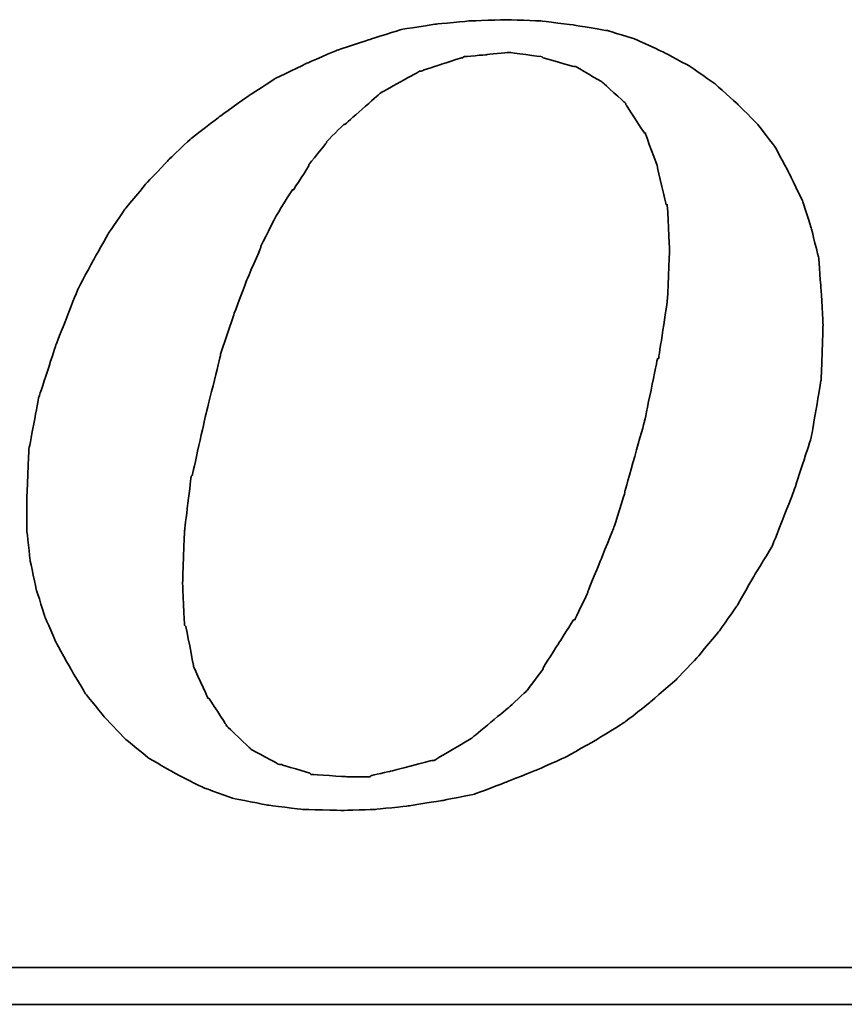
# Model space of a CAD drawing. Header units: millimetres. Extents: x 1 to 139, y 1 to 85.
# Tile 43 of 49: x 126.46 to 127.53, y 41.61 to 42.88. Entities that reach past the tile are written whole.
import ezdxf

# ---------------------------------------------------------------- set-up
doc = ezdxf.new("R2010")
doc.units = ezdxf.units.MM
doc.header["$LTSCALE"] = 0.05
doc.layers.add('DIM', color=4, linetype='CONTINUOUS')
doc.layers.add('layer 1', color=7, linetype='CONTINUOUS')

# ---------------------------------------------------------------- blocks, each defined once
blk = doc.blocks.new('TBI MOTION logo(完整正式版)')
at = {"layer": 'layer 1', "color": 22, "lineweight": 35}
for points, knots in [([(35.79625, -6.98375), (35.79625, -6.98375), (36.23125, -7.43875), (36.23125, -7.43875), (36.23125, -7.43875), (36.23125, -7.43875), (36.75625, -7.87125), (36.75625, -7.87125), (36.75625, -7.87125), (36.75625, -7.87125), (37.33125, -8.20375), (37.33125, -8.20375), (37.33125, -8.20375), (37.33125, -8.20375), (37.95625, -8.51875), (37.95625, -8.51875), (37.95625, -8.51875), (37.95625, -8.51875), (38.62625, -8.75875), (38.62625, -8.75875), (38.62625, -8.75875), (38.62625, -8.75875), (39.37125, -8.90375), (39.37125, -8.90375), (39.37125, -8.90375), (39.37125, -8.90375), (40.14125, -8.99875), (40.14125, -8.99875), (40.14125, -8.99875), (40.14125, -8.99875), (41.02625, -9.02375), (41.02625, -9.02375), (41.02625, -9.02375), (41.02625, -9.02375), (41.74625, -8.99875), (41.74625, -8.99875), (41.74625, -8.99875), (41.74625, -8.99875), (42.46625, -8.92375), (42.46625, -8.92375), (42.46625, -8.92375), (42.46625, -8.92375), (43.21125, -8.80625), (43.21125, -8.80625), (43.21125, -8.80625), (43.21125, -8.80625), (43.93125, -8.66375), (43.93125, -8.66375), (43.93125, -8.66375), (43.93125, -8.66375), (44.62625, -8.39875), (44.62625, -8.39875), (44.62625, -8.39875), (44.62625, -8.39875), (45.29625, -8.13375), (45.29625, -8.13375), (45.29625, -8.13375), (45.29625, -8.13375), (45.94625, -7.84375), (45.94625, -7.84375), (45.94625, -7.84375), (45.94625, -7.84375), (46.61625, -7.46375), (46.61625, -7.46375), (46.61625, -7.46375), (46.61625, -7.46375), (47.24125, -7.07875), (47.24125, -7.07875), (47.24125, -7.07875), (47.24125, -7.07875), (47.81625, -6.62375), (47.81625, -6.62375), (47.81625, -6.62375), (47.81625, -6.62375), (48.36875, -6.14375), (48.36875, -6.14375), (48.36875, -6.14375), (48.36875, -6.14375), (48.84625, -5.64125), (48.84625, -5.64125), (48.84625, -5.64125), (48.84625, -5.64125), (49.32625, -5.06375), (49.32625, -5.06375), (49.32625, -5.06375), (49.32625, -5.06375), (49.71125, -4.51374), (49.71125, -4.51374), (49.71125, -4.51374), (49.71125, -4.51374), (50.09625, -3.83874), (50.09625, -3.83874), (50.09625, -3.83874), (50.09625, -3.83874), (50.48125, -3.21374), (50.48125, -3.21374), (50.48125, -3.21374), (50.48125, -3.21374), (50.96125, -1.99125), (50.96125, -1.99125), (50.96125, -1.99125), (50.96125, -1.99125), (51.34375, -0.81875), (51.34375, -0.81875), (51.34375, -0.81875), (51.34375, -0.81875), (51.56125, 0.45624), (51.56125, 0.45624), (51.56125, 0.45624), (51.56125, 0.45624), (51.60625, 1.67624), (51.60625, 1.67624), (51.60625, 1.67624), (51.60625, 1.67624), (51.56125, 2.44625), (51.56125, 2.44625), (51.56125, 2.44625), (51.56125, 2.44625), (51.51125, 3.14125), (51.51125, 3.14125), (51.51125, 3.14125), (51.51125, 3.14125), (51.34375, 3.81125), (51.34375, 3.81125), (51.34375, 3.81125), (51.34375, 3.81125), (51.15125, 4.41125), (51.15125, 4.41125), (51.15125, 4.41125), (51.15125, 4.41125), (50.86125, 5.01125), (50.86125, 5.01125), (50.86125, 5.01125), (50.86125, 5.01125), (50.55125, 5.58875), (50.55125, 5.58875), (50.55125, 5.58875), (50.55125, 5.58875), (50.16625, 6.09125), (50.16625, 6.09125), (50.16625, 6.09125), (50.16625, 6.09125), (49.71125, 6.54875), (49.71125, 6.54875), (49.71125, 6.54875), (49.71125, 6.54875), (49.23125, 6.98125), (49.23125, 6.98125), (49.23125, 6.98125), (49.23125, 6.98125), (48.67875, 7.36625), (48.67875, 7.36625), (48.67875, 7.36625), (48.67875, 7.36625), (48.10375, 7.67625), (48.10375, 7.67625), (48.10375, 7.67625), (48.10375, 7.67625), (47.48125, 7.96375), (47.48125, 7.96375), (47.48125, 7.96375), (47.48125, 7.96375), (46.85625, 8.15625), (46.85625, 8.15625), (46.85625, 8.15625), (46.85625, 8.15625), (46.13625, 8.27624), (46.13625, 8.27624), (46.13625, 8.27624), (46.13625, 8.27624), (45.39125, 8.37125), (45.39125, 8.37125), (45.39125, 8.37125), (45.39125, 8.37125), (44.62625, 8.39624), (44.62625, 8.39624), (44.62625, 8.39624), (44.62625, 8.39624), (43.83625, 8.37125), (43.83625, 8.37125), (43.83625, 8.37125), (43.83625, 8.37125), (43.09125, 8.30125), (43.09125, 8.30125), (43.09125, 8.30125), (43.09125, 8.30125), (42.32125, 8.18125), (42.32125, 8.18125), (42.32125, 8.18125), (42.32125, 8.18125), (41.62875, 7.96375), (41.62875, 7.96375), (41.62875, 7.96375), (41.62875, 7.96375), (40.90625, 7.72625), (40.90625, 7.72625), (40.90625, 7.72625), (40.90625, 7.72625), (40.23624, 7.43625), (40.23624, 7.43625), (40.23624, 7.43625), (40.23624, 7.43625), (39.54124, 7.10125), (39.54124, 7.10125), (39.54124, 7.10125), (39.54124, 7.10125), (38.91625, 6.69125), (38.91625, 6.69125), (38.91625, 6.69125), (38.91625, 6.69125), (38.31625, 6.26125), (38.31625, 6.26125), (38.31625, 6.26125), (38.31625, 6.26125), (37.69125, 5.78125), (37.69125, 5.78125), (37.69125, 5.78125), (37.69125, 5.78125), (37.18625, 5.30125), (37.18625, 5.30125), (37.18625, 5.30125), (37.18625, 5.30125), (36.70625, 4.79624), (36.70625, 4.79624), (36.70625, 4.79624), (36.70625, 4.79624), (36.23125, 4.22125), (36.23125, 4.22125), (36.23125, 4.22125), (36.23125, 4.22125), (35.87124, 3.69375), (35.87124, 3.69375), (35.87124, 3.69375), (35.87124, 3.69375), (35.53125, 3.09125), (35.53125, 3.09125), (35.53125, 3.09125), (35.53125, 3.09125), (35.19875, 2.47125), (35.19875, 2.47125), (35.19875, 2.47125), (35.19875, 2.47125), (34.71625, 1.24625), (34.71625, 1.24625), (34.71625, 1.24625), (34.71625, 1.24625), (34.33125, 0.06874), (34.33125, 0.06874), (34.33125, 0.06874), (34.33125, 0.06874), (34.11625, -1.07875), (34.11625, -1.07875), (34.11625, -1.07875), (34.11625, -1.07875), (34.07125, -2.15875), (34.07125, -2.15875), (34.07125, -2.15875), (34.07125, -2.15875), (34.07125, -2.85375), (34.07125, -2.85375), (34.07125, -2.85375), (34.07125, -2.85375), (34.14125, -3.50375), (34.14125, -3.50375), (34.14125, -3.50375), (34.14125, -3.50375), (34.28625, -4.17375), (34.28625, -4.17375), (34.28625, -4.17375), (34.28625, -4.17375), (34.47625, -4.77624), (34.47625, -4.77624), (34.47625, -4.77624), (34.47625, -4.77624), (34.71625, -5.32625), (34.71625, -5.32625), (34.71625, -5.32625), (34.71625, -5.32625), (35.05375, -5.92875), (35.05375, -5.92875), (35.05375, -5.92875), (35.05375, -5.92875), (35.36375, -6.45375), (35.36375, -6.45375), (35.36375, -6.45375), (35.36375, -6.45375), (35.79625, -6.98375), (35.79625, -6.98375)], [0, 0, 0, 0, 0.01388889, 0.01388889, 0.01388889, 0.0138889, 0.02777778, 0.02777778, 0.02777778, 0.02777779, 0.04166667, 0.04166667, 0.04166667, 0.04166668, 0.05555556, 0.05555556, 0.05555556, 0.05555557, 0.06944444, 0.06944444, 0.06944444, 0.06944445, 0.08333333, 0.08333333, 0.08333333, 0.08333334, 0.09722222, 0.09722222, 0.09722222, 0.09722223, 0.11111111, 0.11111111, 0.11111111, 0.11111112, 0.125, 0.125, 0.125, 0.12500001, 0.13888889, 0.13888889, 0.13888889, 0.1388889, 0.15277778, 0.15277778, 0.15277778, 0.15277779, 0.16666667, 0.16666667, 0.16666667, 0.16666668, 0.18055556, 0.18055556, 0.18055556, 0.18055557, 0.19444444, 0.19444444, 0.19444444, 0.19444445, 0.20833333, 0.20833333, 0.20833333, 0.20833334, 0.22222222, 0.22222222, 0.22222222, 0.22222223, 0.23611111, 0.23611111, 0.23611111, 0.23611112, 0.25, 0.25, 0.25, 0.25000001, 0.26388889, 0.26388889, 0.26388889, 0.2638889, 0.27777778, 0.27777778, 0.27777778, 0.27777779, 0.29166667, 0.29166667, 0.29166667, 0.29166668, 0.30555556, 0.30555556, 0.30555556, 0.30555557, 0.31944444, 0.31944444, 0.31944444, 0.31944445, 0.33333333, 0.33333333, 0.33333333, 0.33333334, 0.34722222, 0.34722222, 0.34722222, 0.34722223, 0.36111111, 0.36111111, 0.36111111, 0.36111112, 0.375, 0.375, 0.375, 0.37500001, 0.38888889, 0.38888889, 0.38888889, 0.3888889, 0.40277778, 0.40277778, 0.40277778, 0.40277779, 0.41666667, 0.41666667, 0.41666667, 0.41666668, 0.43055556, 0.43055556, 0.43055556, 0.43055557, 0.44444444, 0.44444444, 0.44444444, 0.44444445, 0.45833333, 0.45833333, 0.45833333, 0.45833334, 0.47222222, 0.47222222, 0.47222222, 0.47222223, 0.48611111, 0.48611111, 0.48611111, 0.48611112, 0.5, 0.5, 0.5, 0.50000001, 0.51388889, 0.51388889, 0.51388889, 0.5138889, 0.52777778, 0.52777778, 0.52777778, 0.52777779, 0.54166667, 0.54166667, 0.54166667, 0.54166668, 0.55555556, 0.55555556, 0.55555556, 0.55555557, 0.56944444, 0.56944444, 0.56944444, 0.56944445, 0.58333333, 0.58333333, 0.58333333, 0.58333334, 0.59722222, 0.59722222, 0.59722222, 0.59722223, 0.61111111, 0.61111111, 0.61111111, 0.61111112, 0.625, 0.625, 0.625, 0.62500001, 0.63888889, 0.63888889, 0.63888889, 0.6388889, 0.65277778, 0.65277778, 0.65277778, 0.65277779, 0.66666667, 0.66666667, 0.66666667, 0.66666668, 0.68055556, 0.68055556, 0.68055556, 0.68055557, 0.69444444, 0.69444444, 0.69444444, 0.69444445, 0.70833333, 0.70833333, 0.70833333, 0.70833334, 0.72222222, 0.72222222, 0.72222222, 0.72222223, 0.73611111, 0.73611111, 0.73611111, 0.73611112, 0.75, 0.75, 0.75, 0.75000001, 0.76388889, 0.76388889, 0.76388889, 0.7638889, 0.77777778, 0.77777778, 0.77777778, 0.77777779, 0.79166667, 0.79166667, 0.79166667, 0.79166668, 0.80555556, 0.80555556, 0.80555556, 0.80555557, 0.81944444, 0.81944444, 0.81944444, 0.81944445, 0.83333333, 0.83333333, 0.83333333, 0.83333334, 0.84722222, 0.84722222, 0.84722222, 0.84722223, 0.86111111, 0.86111111, 0.86111111, 0.86111112, 0.875, 0.875, 0.875, 0.87500001, 0.88888889, 0.88888889, 0.88888889, 0.8888889, 0.90277778, 0.90277778, 0.90277778, 0.90277779, 0.91666667, 0.91666667, 0.91666667, 0.91666668, 0.93055556, 0.93055556, 0.93055556, 0.93055557, 0.94444444, 0.94444444, 0.94444444, 0.94444445, 0.95833333, 0.95833333, 0.95833333, 0.95833334, 0.97222222, 0.97222222, 0.97222222, 0.97222223, 0.98611111, 0.98611111, 0.98611111, 0.98611112, 1, 1, 1, 1]), ([(38.33875, 1.03124), (38.33875, 1.03124), (38.62625, 1.89625), (38.62625, 1.89625), (38.62625, 1.89625), (38.62625, 1.89625), (38.91625, 2.66375), (38.91625, 2.66375), (38.91625, 2.66375), (38.91625, 2.66375), (39.22625, 3.38125), (39.22625, 3.38125), (39.22625, 3.38125), (39.22625, 3.38125), (39.22625, 3.40624), (39.22625, 3.40624), (39.22625, 3.40624), (39.22625, 3.40624), (39.56124, 4.07624), (39.56124, 4.07624), (39.56124, 4.07624), (39.56124, 4.07624), (39.92125, 4.65125), (39.92125, 4.65125), (39.92125, 4.65125), (39.92125, 4.65125), (39.94625, 4.65125), (39.94625, 4.65125), (39.94625, 4.65125), (39.94625, 4.65125), (40.28125, 5.17875), (40.28125, 5.17875), (40.28125, 5.17875), (40.28125, 5.17875), (40.28125, 5.20375), (40.28125, 5.20375), (40.28125, 5.20375), (40.28125, 5.20375), (40.66875, 5.68625), (40.66875, 5.68625), (40.66875, 5.68625), (40.66875, 5.68625), (40.66875, 5.70625), (40.66875, 5.70625), (40.66875, 5.70625), (40.66875, 5.70625), (41.05124, 6.09125), (41.05124, 6.09125), (41.05124, 6.09125), (41.05124, 6.09125), (41.07625, 6.09125), (41.07625, 6.09125), (41.07625, 6.09125), (41.07625, 6.09125), (41.84125, 6.76625), (41.84125, 6.76625), (41.84125, 6.76625), (41.84125, 6.76625), (41.86625, 6.78625), (41.86625, 6.78625), (41.86625, 6.78625), (41.86625, 6.78625), (42.73125, 7.26624), (42.73125, 7.26624), (42.73125, 7.26624), (42.73125, 7.26624), (42.75625, 7.26624), (42.75625, 7.26624), (42.75625, 7.26624), (42.75625, 7.26624), (43.18625, 7.41125), (43.18625, 7.41125), (43.18625, 7.41125), (43.18625, 7.41125), (43.64125, 7.55625), (43.64125, 7.55625), (43.64125, 7.55625), (43.64125, 7.55625), (43.66625, 7.55625), (43.66625, 7.55625), (43.66625, 7.55625), (43.66625, 7.55625), (43.69125, 7.58124), (43.69125, 7.58124), (43.69125, 7.58124), (43.69125, 7.58124), (44.19125, 7.62625), (44.19125, 7.62625), (44.19125, 7.62625), (44.19125, 7.62625), (44.67125, 7.67625), (44.67125, 7.67625), (44.67125, 7.67625), (44.67125, 7.67625), (44.69625, 7.67625), (44.69625, 7.67625), (44.69625, 7.67625), (44.69625, 7.67625), (45.41875, 7.58124), (45.41875, 7.58124), (45.41875, 7.58124), (45.41875, 7.58124), (45.44125, 7.55625), (45.44125, 7.55625), (45.44125, 7.55625), (45.44125, 7.55625), (46.11125, 7.36625), (46.11125, 7.36625), (46.11125, 7.36625), (46.11125, 7.36625), (46.13625, 7.36625), (46.13625, 7.36625), (46.13625, 7.36625), (46.13625, 7.36625), (46.15875, 7.36625), (46.15875, 7.36625), (46.15875, 7.36625), (46.15875, 7.36625), (46.73625, 7.02624), (46.73625, 7.02624), (46.73625, 7.02624), (46.73625, 7.02624), (46.76125, 7.00624), (46.76125, 7.00624), (46.76125, 7.00624), (46.76125, 7.00624), (47.24125, 6.57124), (47.24125, 6.57124), (47.24125, 6.57124), (47.24125, 6.57124), (47.26625, 6.54875), (47.26625, 6.54875), (47.26625, 6.54875), (47.26625, 6.54875), (47.26625, 6.52375), (47.26625, 6.52375), (47.26625, 6.52375), (47.26625, 6.52375), (47.67375, 5.89875), (47.67375, 5.89875), (47.67375, 5.89875), (47.67375, 5.89875), (47.69625, 5.89875), (47.69625, 5.89875), (47.69625, 5.89875), (47.69625, 5.89875), (47.69625, 5.87625), (47.69625, 5.87625), (47.69625, 5.87625), (47.69625, 5.87625), (47.96125, 5.15625), (47.96125, 5.15625), (47.96125, 5.15625), (47.96125, 5.15625), (47.96125, 5.13125), (47.96125, 5.13125), (47.96125, 5.13125), (47.96125, 5.13125), (48.15125, 4.31875), (48.15125, 4.31875), (48.15125, 4.31875), (48.15125, 4.31875), (48.17625, 4.31875), (48.17625, 4.31875), (48.17625, 4.31875), (48.17625, 4.31875), (48.17625, 4.29125), (48.17625, 4.29125), (48.17625, 4.29125), (48.17625, 4.29125), (48.22625, 3.33125), (48.22625, 3.33125), (48.22625, 3.33125), (48.22625, 3.33125), (48.22625, 3.30875), (48.22625, 3.30875), (48.22625, 3.30875), (48.22625, 3.30875), (48.17625, 2.20624), (48.17625, 2.20624), (48.17625, 2.20624), (48.17625, 2.20624), (48.17625, 2.18124), (48.17625, 2.18124), (48.17625, 2.18124), (48.17625, 2.18124), (47.98375, 0.93624), (47.98375, 0.93624), (47.98375, 0.93624), (47.98375, 0.93624), (47.96125, 0.93624), (47.96125, 0.93624), (47.96125, 0.93624), (47.96125, 0.93624), (47.67375, -0.45874), (47.67375, -0.45874), (47.67375, -0.45874), (47.67375, -0.45874), (47.24125, -1.99125), (47.24125, -1.99125), (47.24125, -1.99125), (47.24125, -1.99125), (47.24125, -2.01874), (47.24125, -2.01874), (47.24125, -2.01874), (47.24125, -2.01874), (47.00125, -2.78375), (47.00125, -2.78375), (47.00125, -2.78375), (47.00125, -2.78375), (46.71125, -3.50375), (46.71125, -3.50375), (46.71125, -3.50375), (46.71125, -3.50375), (46.42625, -4.19875), (46.42625, -4.19875), (46.42625, -4.19875), (46.42625, -4.19875), (46.42625, -4.22375), (46.42625, -4.22375), (46.42625, -4.22375), (46.42625, -4.22375), (46.13625, -4.82374), (46.13625, -4.82374), (46.13625, -4.82374), (46.13625, -4.82374), (46.11125, -4.82374), (46.11125, -4.82374), (46.11125, -4.82374), (46.11125, -4.82374), (45.77625, -5.35125), (45.77625, -5.35125), (45.77625, -5.35125), (45.77625, -5.35125), (45.44125, -5.87875), (45.44125, -5.87875), (45.44125, -5.87875), (45.44125, -5.87875), (45.44125, -5.90375), (45.44125, -5.90375), (45.44125, -5.90375), (45.44125, -5.90375), (45.10625, -6.35875), (45.10625, -6.35875), (45.10625, -6.35875), (45.10625, -6.35875), (45.08125, -6.38375), (45.08125, -6.38375), (45.08125, -6.38375), (45.08125, -6.38375), (44.69625, -6.74375), (44.69625, -6.74375), (44.69625, -6.74375), (44.69625, -6.74375), (43.88375, -7.41625), (43.88375, -7.41625), (43.88375, -7.41625), (43.88375, -7.41625), (43.85625, -7.43875), (43.85625, -7.43875), (43.85625, -7.43875), (43.85625, -7.43875), (43.04125, -7.91875), (43.04125, -7.91875), (43.04125, -7.91875), (43.04125, -7.91875), (43.01625, -7.91875), (43.01625, -7.91875), (43.01625, -7.91875), (43.01625, -7.91875), (42.99625, -7.91875), (42.99625, -7.91875), (42.99625, -7.91875), (42.99625, -7.91875), (42.08125, -8.15875), (42.08125, -8.15875), (42.08125, -8.15875), (42.08125, -8.15875), (41.65125, -8.25625), (41.65125, -8.25625), (41.65125, -8.25625), (41.65125, -8.25625), (41.62875, -8.27875), (41.62875, -8.27875), (41.62875, -8.27875), (41.62875, -8.27875), (41.60125, -8.27875), (41.60125, -8.27875), (41.60125, -8.27875), (41.60125, -8.27875), (41.12125, -8.27875), (41.12125, -8.27875), (41.12125, -8.27875), (41.12125, -8.27875), (40.35624, -8.23125), (40.35624, -8.23125), (40.35624, -8.23125), (40.35624, -8.23125), (40.33125, -8.23125), (40.33125, -8.23125), (40.33125, -8.23125), (40.33125, -8.23125), (40.30625, -8.20375), (40.30625, -8.20375), (40.30625, -8.20375), (40.30625, -8.20375), (39.68375, -8.01375), (39.68375, -8.01375), (39.68375, -8.01375), (39.68375, -8.01375), (39.66124, -8.01375), (39.66124, -8.01375), (39.66124, -8.01375), (39.66124, -8.01375), (39.63625, -8.01375), (39.63625, -8.01375), (39.63625, -8.01375), (39.63625, -8.01375), (39.01125, -7.67875), (39.01125, -7.67875), (39.01125, -7.67875), (39.01125, -7.67875), (38.98875, -7.65375), (38.98875, -7.65375), (38.98875, -7.65375), (38.98875, -7.65375), (38.48625, -7.17375), (38.48625, -7.17375), (38.48625, -7.17375), (38.48625, -7.17375), (38.45875, -7.14875), (38.45875, -7.14875), (38.45875, -7.14875), (38.45875, -7.14875), (38.45875, -7.12875), (38.45875, -7.12875), (38.45875, -7.12875), (38.45875, -7.12875), (38.07625, -6.54875), (38.07625, -6.54875), (38.07625, -6.54875), (38.07625, -6.54875), (38.05125, -6.54875), (38.05125, -6.54875), (38.05125, -6.54875), (38.05125, -6.54875), (38.05125, -6.52875), (38.05125, -6.52875), (38.05125, -6.52875), (38.05125, -6.52875), (37.74125, -5.85375), (37.74125, -5.85375), (37.74125, -5.85375), (37.74125, -5.85375), (37.74125, -5.82875), (37.74125, -5.82875), (37.74125, -5.82875), (37.74125, -5.82875), (37.57375, -4.96875), (37.57375, -4.96875), (37.57375, -4.96875), (37.57375, -4.96875), (37.54625, -4.94375), (37.54625, -4.94375), (37.54625, -4.94375), (37.54625, -4.94375), (37.50125, -4.03375), (37.50125, -4.03375), (37.50125, -4.03375), (37.50125, -4.03375), (37.50125, -4.00875), (37.50125, -4.00875), (37.50125, -4.00875), (37.50125, -4.00875), (37.54625, -2.85375), (37.54625, -2.85375), (37.54625, -2.85375), (37.54625, -2.85375), (37.69125, -1.65875), (37.69125, -1.65875), (37.69125, -1.65875), (37.69125, -1.65875), (37.71624, -1.63375), (37.71624, -1.63375), (37.71624, -1.63375), (37.71624, -1.63375), (38.00375, -0.33875), (38.00375, -0.33875), (38.00375, -0.33875), (38.00375, -0.33875), (38.33875, 1.00624), (38.33875, 1.00624), (38.33875, 1.00624), (38.33875, 1.00624), (38.33875, 1.03124), (38.33875, 1.03124)], [0, 0, 0, 0, 0.01010101, 0.01010101, 0.01010101, 0.01010102, 0.02020202, 0.02020202, 0.02020202, 0.02020203, 0.03030303, 0.03030303, 0.03030303, 0.03030304, 0.04040404, 0.04040404, 0.04040404, 0.04040405, 0.05050505, 0.05050505, 0.05050505, 0.05050506, 0.06060606, 0.06060606, 0.06060606, 0.06060607, 0.07070707, 0.07070707, 0.07070707, 0.07070708, 0.08080808, 0.08080808, 0.08080808, 0.08080809, 0.09090909, 0.09090909, 0.09090909, 0.0909091, 0.1010101, 0.1010101, 0.1010101, 0.10101011, 0.11111111, 0.11111111, 0.11111111, 0.11111112, 0.12121212, 0.12121212, 0.12121212, 0.12121213, 0.13131313, 0.13131313, 0.13131313, 0.13131314, 0.14141414, 0.14141414, 0.14141414, 0.14141415, 0.15151515, 0.15151515, 0.15151515, 0.15151516, 0.16161616, 0.16161616, 0.16161616, 0.16161617, 0.17171717, 0.17171717, 0.17171717, 0.17171718, 0.18181818, 0.18181818, 0.18181818, 0.18181819, 0.19191919, 0.19191919, 0.19191919, 0.1919192, 0.2020202, 0.2020202, 0.2020202, 0.20202021, 0.21212121, 0.21212121, 0.21212121, 0.21212122, 0.22222222, 0.22222222, 0.22222222, 0.22222223, 0.23232323, 0.23232323, 0.23232323, 0.23232324, 0.24242424, 0.24242424, 0.24242424, 0.24242425, 0.25252525, 0.25252525, 0.25252525, 0.25252526, 0.26262626, 0.26262626, 0.26262626, 0.26262627, 0.27272727, 0.27272727, 0.27272727, 0.27272728, 0.28282828, 0.28282828, 0.28282828, 0.28282829, 0.29292929, 0.29292929, 0.29292929, 0.2929293, 0.3030303, 0.3030303, 0.3030303, 0.30303031, 0.31313131, 0.31313131, 0.31313131, 0.31313132, 0.32323232, 0.32323232, 0.32323232, 0.32323233, 0.33333333, 0.33333333, 0.33333333, 0.33333334, 0.34343434, 0.34343434, 0.34343434, 0.34343435, 0.35353535, 0.35353535, 0.35353535, 0.35353536, 0.36363636, 0.36363636, 0.36363636, 0.36363637, 0.37373737, 0.37373737, 0.37373737, 0.37373738, 0.38383838, 0.38383838, 0.38383838, 0.38383839, 0.39393939, 0.39393939, 0.39393939, 0.3939394, 0.4040404, 0.4040404, 0.4040404, 0.40404041, 0.41414141, 0.41414141, 0.41414141, 0.41414142, 0.42424242, 0.42424242, 0.42424242, 0.42424243, 0.43434343, 0.43434343, 0.43434343, 0.43434344, 0.44444444, 0.44444444, 0.44444444, 0.44444445, 0.45454545, 0.45454545, 0.45454545, 0.45454546, 0.46464646, 0.46464646, 0.46464646, 0.46464647, 0.47474747, 0.47474747, 0.47474747, 0.47474748, 0.48484848, 0.48484848, 0.48484848, 0.48484849, 0.49494949, 0.49494949, 0.49494949, 0.4949495, 0.50505051, 0.50505051, 0.50505051, 0.50505052, 0.51515152, 0.51515152, 0.51515152, 0.51515153, 0.52525253, 0.52525253, 0.52525253, 0.52525254, 0.53535354, 0.53535354, 0.53535354, 0.53535355, 0.54545455, 0.54545455, 0.54545455, 0.54545456, 0.55555556, 0.55555556, 0.55555556, 0.55555557, 0.56565657, 0.56565657, 0.56565657, 0.56565658, 0.57575758, 0.57575758, 0.57575758, 0.57575759, 0.58585859, 0.58585859, 0.58585859, 0.5858586, 0.5959596, 0.5959596, 0.5959596, 0.59595961, 0.60606061, 0.60606061, 0.60606061, 0.60606062, 0.61616162, 0.61616162, 0.61616162, 0.61616163, 0.62626263, 0.62626263, 0.62626263, 0.62626264, 0.63636364, 0.63636364, 0.63636364, 0.63636365, 0.64646465, 0.64646465, 0.64646465, 0.64646466, 0.65656566, 0.65656566, 0.65656566, 0.65656567, 0.66666667, 0.66666667, 0.66666667, 0.66666668, 0.67676768, 0.67676768, 0.67676768, 0.67676769, 0.68686869, 0.68686869, 0.68686869, 0.6868687, 0.6969697, 0.6969697, 0.6969697, 0.69696971, 0.70707071, 0.70707071, 0.70707071, 0.70707072, 0.71717172, 0.71717172, 0.71717172, 0.71717173, 0.72727273, 0.72727273, 0.72727273, 0.72727274, 0.73737374, 0.73737374, 0.73737374, 0.73737375, 0.74747475, 0.74747475, 0.74747475, 0.74747476, 0.75757576, 0.75757576, 0.75757576, 0.75757577, 0.76767677, 0.76767677, 0.76767677, 0.76767678, 0.77777778, 0.77777778, 0.77777778, 0.77777779, 0.78787879, 0.78787879, 0.78787879, 0.7878788, 0.7979798, 0.7979798, 0.7979798, 0.79797981, 0.80808081, 0.80808081, 0.80808081, 0.80808082, 0.81818182, 0.81818182, 0.81818182, 0.81818183, 0.82828283, 0.82828283, 0.82828283, 0.82828284, 0.83838384, 0.83838384, 0.83838384, 0.83838385, 0.84848485, 0.84848485, 0.84848485, 0.84848486, 0.85858586, 0.85858586, 0.85858586, 0.85858587, 0.86868687, 0.86868687, 0.86868687, 0.86868688, 0.87878788, 0.87878788, 0.87878788, 0.87878789, 0.88888889, 0.88888889, 0.88888889, 0.8888889, 0.8989899, 0.8989899, 0.8989899, 0.89898991, 0.90909091, 0.90909091, 0.90909091, 0.90909092, 0.91919192, 0.91919192, 0.91919192, 0.91919193, 0.92929293, 0.92929293, 0.92929293, 0.92929294, 0.93939394, 0.93939394, 0.93939394, 0.93939395, 0.94949495, 0.94949495, 0.94949495, 0.94949496, 0.95959596, 0.95959596, 0.95959596, 0.95959597, 0.96969697, 0.96969697, 0.96969697, 0.96969698, 0.97979798, 0.97979798, 0.97979798, 0.97979799, 0.98989899, 0.98989899, 0.98989899, 0.989899, 1, 1, 1, 1]), ([(75.90875, -9.47875), (75.90875, -9.47875), (75.90875, -12.28625), (75.90875, -12.28625), (75.90875, -12.28625), (75.90875, -12.28625), (75.90875, -12.47875), (75.90875, -12.47875), (75.90875, -12.47875), (75.90875, -12.47875), (75.71625, -12.47875), (75.71625, -12.47875), (75.71625, -12.47875), (75.71625, -12.47875), (-88.32875, -12.47875), (-88.32875, -12.47875), (-88.32875, -12.47875), (-88.32875, -12.47875), (-88.32875, -13.29375), (-88.32875, -13.29375), (-88.32875, -13.29375), (-88.32875, -13.29375), (82.89125, -13.29375), (82.89125, -13.29375), (82.89125, -13.29375), (82.89125, -13.29375), (75.90875, -9.47875), (75.90875, -9.47875)], [0, 0, 0, 0, 0.14285714, 0.14285714, 0.14285714, 0.14285715, 0.28571429, 0.28571429, 0.28571429, 0.2857143, 0.42857143, 0.42857143, 0.42857143, 0.42857144, 0.57142857, 0.57142857, 0.57142857, 0.57142858, 0.71428571, 0.71428571, 0.71428571, 0.71428572, 0.85714286, 0.85714286, 0.85714286, 0.85714287, 1, 1, 1, 1])]:
    blk.add_open_spline(points, degree=3, knots=knots, dxfattribs=at)

msp = doc.modelspace()

# ---------------------------------------------------------------- block references
at = {"layer": 'DIM', "color": 7, "xscale": 0.0588462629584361, "yscale": 0.0588462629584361, "zscale": 0.0588462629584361}
msp.add_blockref('TBI MOTION logo(完整正式版)', (124.4677, 42.3886), dxfattribs=at)

doc.saveas('drawing.dxf')
